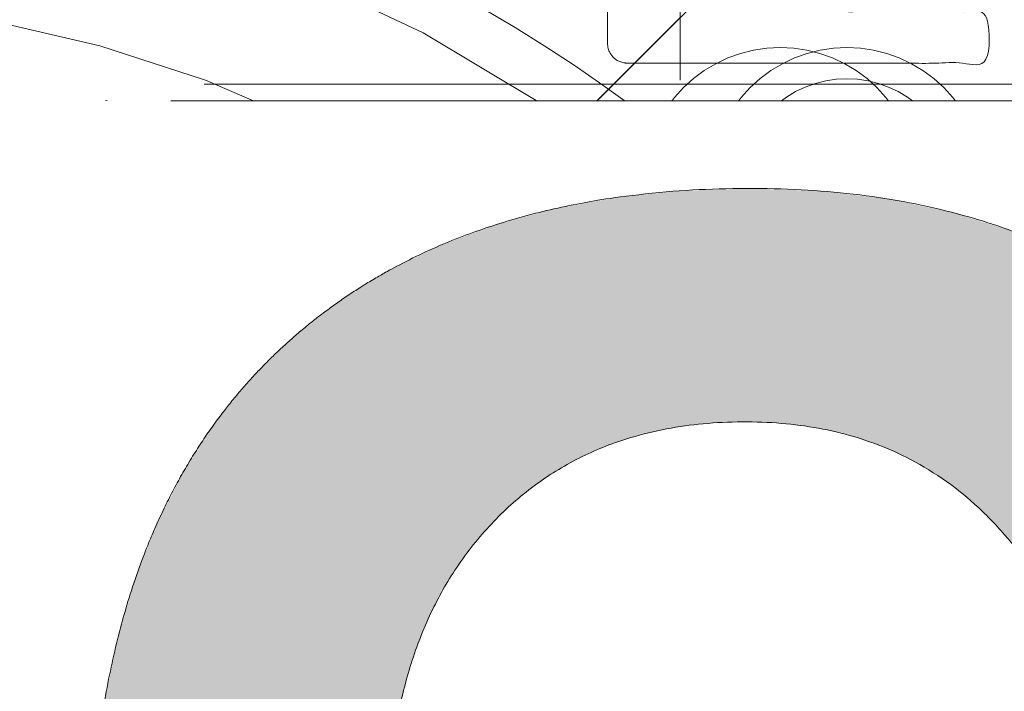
# Model space of a CAD drawing. Header units: inches. Extents: x -416 to -272, y -73 to 47.
# Tile 12 of 206: x -406.429 to -405.267, y -21.118 to -20.325. Entities that reach past the tile are written whole.
import ezdxf

# ---------------------------------------------------------------- set-up
doc = ezdxf.new("R2010")
doc.units = ezdxf.units.IN
doc.header["$LTSCALE"] = 32
doc.header["$MEASUREMENT"] = 0
doc.linetypes.add('Dash Style-1', pattern=[0.083328, 0.041656, -0.041672])
for name, color, linetype, lineweight in [('Black', 7, 'Continuous', 18), ('DashLine', 7, 'Continuous', 13), ('DashLineFill', 7, 'Dash Style-1', 13), ('Drawing', 7, 'Continuous', 18), ('Metal-DeskStructure', 7, 'Continuous', 13), ('None', 7, 'Continuous', 18), ('Plastic-BracketCover', 7, 'Continuous', 13), ('SolidLine', 7, 'Continuous', 15), ('Wood_1-H', 7, 'Continuous', 13)]:
    doc.layers.add(name, color=color, linetype=linetype, lineweight=lineweight)
pattern_1 = [(45, (0, 0), (-1.61301565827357, 1.935715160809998), []), (45, (-1.0608, 1.0608), (-0.4723460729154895, 0.4167612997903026), [])]

# ---------------------------------------------------------------- blocks, each defined once
blk = doc.blocks.new('Group-45')
at = {"layer": 'Plastic-BracketCover', "color": 7}
blk.add_open_spline([(1.38164285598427, 0.884128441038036), (1.463766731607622, 0.884128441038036), (1.549581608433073, 0.884128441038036), (1.553272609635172, 0.8804374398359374), (1.555118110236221, 0.8730554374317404), (1.55696180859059, 0.8619824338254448), (1.55696180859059, 0.8453729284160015), (1.555118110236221, 0.8342999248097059), (1.553272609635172, 0.8269179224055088), (1.549581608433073, 0.8232269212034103), (1.463766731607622, 0.8232269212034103), (1.38164285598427, 0.8232269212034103), (1.255227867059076, 0.7604808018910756), (1.128812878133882, 0.6977346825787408), (1.119585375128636, 0.6940436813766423), (1.112203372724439, 0.692198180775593), (1.106666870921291, 0.6958891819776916), (1.104821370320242, 0.7106531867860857), (1.104821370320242, 0.7327991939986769), (1.106666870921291, 0.7457176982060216), (1.10851237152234, 0.7530997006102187), (1.114048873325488, 0.7567907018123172), (1.117739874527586, 0.7586362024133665), (1.181408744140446, 0.789086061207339), (1.245077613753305, 0.8195359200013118), (1.263532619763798, 0.8287634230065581), (1.304133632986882, 0.8453729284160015), (1.324432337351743, 0.8546004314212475), (1.324432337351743, 0.8555231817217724), (1.324432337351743, 0.856445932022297), (1.28383402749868, 0.871209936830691), (1.246923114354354, 0.8896649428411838), (1.18233149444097, 0.9201148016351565), (1.117739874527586, 0.9505646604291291), (1.114048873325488, 0.9524101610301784), (1.10851237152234, 0.9561011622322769), (1.106666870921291, 0.963483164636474), (1.104821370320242, 0.9745561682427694), (1.104821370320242, 0.9967021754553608), (1.107589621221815, 1.016079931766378), (1.121430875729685, 1.013311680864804), (1.128812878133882, 1.009620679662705), (1.255227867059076, 0.9468745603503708), (1.38164285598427, 0.884128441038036)], degree=2, knots=[0, 0, 0, 0.05246714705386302, 0.05482524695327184, 0.05718334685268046, 0.05954144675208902, 0.06189954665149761, 0.06484717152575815, 0.06779479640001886, 0.07074242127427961, 0.07369004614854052, 0.1392739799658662, 0.1392739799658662, 0.251980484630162, 0.251980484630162, 0.259917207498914, 0.267853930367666, 0.2757906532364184, 0.2837273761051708, 0.2916640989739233, 0.2996008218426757, 0.307537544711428, 0.31547426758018, 0.31547426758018, 0.4512108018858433, 0.4512108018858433, 0.4908944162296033, 0.5305780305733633, 0.5305780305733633, 0.5322202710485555, 0.5322202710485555, 0.6091019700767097, 0.6091019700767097, 0.7421406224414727, 0.7421406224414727, 0.7498287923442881, 0.7575169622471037, 0.7652051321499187, 0.7728933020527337, 0.7836567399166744, 0.8051836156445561, 0.8159470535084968, 0.8159470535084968, 1, 1, 1], dxfattribs=at)
blk = doc.blocks.new('1BRPFY-Leg_Plate (2D)')
at = {"layer": 'DashLineFill', "linetype": 'Continuous', "lineweight": 13}
h = blk.add_hatch(dxfattribs=at)
h.set_pattern_fill('Steel', color=253, style=0, pattern_type=2)
h.set_pattern_definition(pattern_1)
edge = h.paths.add_edge_path()
edge.add_arc((-1.704724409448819, 1.704724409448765), 0.1259842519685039, 90, 180, ccw=False)
edge.add_line((-1.704724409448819, 1.830708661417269), (1.704724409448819, 1.830708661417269))
edge.add_arc((1.704724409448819, 1.704724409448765), 0.1259842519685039, 0, 90, ccw=False)
edge.add_line((1.830708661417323, 1.704724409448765), (1.830708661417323, -1.704724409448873))
edge.add_arc((1.704724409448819, -1.704724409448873), 0.125984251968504, -89.99999999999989, 1.1368683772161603e-13, ccw=False)
edge.add_line((1.704724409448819, -1.830708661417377), (-1.704724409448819, -1.830708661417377))
edge.add_arc((-1.704724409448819, -1.704724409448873), 0.125984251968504, 180, 269.99999999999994, ccw=False)
edge.add_line((-1.830708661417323, -1.704724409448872), (-1.830708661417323, 1.704724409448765))
at = {"layer": 'SolidLine', "flags": 128}
blk.add_lwpolyline([(1.279527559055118, 1.44094488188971), (1.295349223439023, 1.440167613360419), (1.31101851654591, 1.437843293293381), (1.326384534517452, 1.433994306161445), (1.341299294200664, 1.428657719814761), (1.355619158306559, 1.421884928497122), (1.369206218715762, 1.413741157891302), (1.381929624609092, 1.404304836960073), (1.393666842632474, 1.393666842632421), (1.404304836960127, 1.381929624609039), (1.413741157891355, 1.369206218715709), (1.421884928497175, 1.355619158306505), (1.428657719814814, 1.341299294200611), (1.433994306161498, 1.326384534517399), (1.437843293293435, 1.311018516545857), (1.440167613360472, 1.29534922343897), (1.440944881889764, 1.279527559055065), (1.440167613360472, 1.263705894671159), (1.437843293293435, 1.248036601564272), (1.433994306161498, 1.23267058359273), (1.428657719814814, 1.217755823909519), (1.421884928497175, 1.203435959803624), (1.413741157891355, 1.18984889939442), (1.404304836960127, 1.17712549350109), (1.393666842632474, 1.165388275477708), (1.381929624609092, 1.154750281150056), (1.369206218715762, 1.145313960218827), (1.355619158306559, 1.137170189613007), (1.341299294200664, 1.130397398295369), (1.326384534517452, 1.125060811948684), (1.31101851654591, 1.121211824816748), (1.295349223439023, 1.11888750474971), (1.279527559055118, 1.118110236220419), (1.263705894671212, 1.11888750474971), (1.248036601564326, 1.121211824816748), (1.232670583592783, 1.125060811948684), (1.217755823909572, 1.130397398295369), (1.203435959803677, 1.137170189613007), (1.189848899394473, 1.145313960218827), (1.177125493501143, 1.154750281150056), (1.165388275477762, 1.165388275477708), (1.154750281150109, 1.17712549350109), (1.14531396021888, 1.18984889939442), (1.137170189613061, 1.203435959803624), (1.130397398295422, 1.217755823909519), (1.125060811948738, 1.23267058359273), (1.121211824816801, 1.248036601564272), (1.118887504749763, 1.263705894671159), (1.118110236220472, 1.279527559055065), (1.118887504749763, 1.29534922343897), (1.121211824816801, 1.311018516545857), (1.125060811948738, 1.326384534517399), (1.130397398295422, 1.341299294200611), (1.137170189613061, 1.355619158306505), (1.14531396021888, 1.369206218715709), (1.154750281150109, 1.381929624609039), (1.165388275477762, 1.393666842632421), (1.177125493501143, 1.404304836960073), (1.189848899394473, 1.413741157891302), (1.203435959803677, 1.421884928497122), (1.217755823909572, 1.428657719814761), (1.232670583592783, 1.433994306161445), (1.248036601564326, 1.437843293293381), (1.263705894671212, 1.440167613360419)], close=True, dxfattribs=at)
blk.add_lwpolyline([(0.5059400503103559, 0.6683376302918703), (0.5029637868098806, 0.6884019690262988), (0.5019685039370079, 0.7086614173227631), (0.5029637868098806, 0.7289208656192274), (0.5059400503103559, 0.7489852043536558), (0.5108686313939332, 0.7686612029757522), (0.5177020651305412, 0.7877593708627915), (0.5263745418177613, 0.8060957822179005), (0.5368025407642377, 0.8234938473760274), (0.5488856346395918, 0.8397860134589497), (0.5625074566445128, 0.854815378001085), (0.5775368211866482, 0.868437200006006), (0.5938289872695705, 0.8805202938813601), (0.6112270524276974, 0.8909482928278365), (0.6295634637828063, 0.8996207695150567), (0.6486616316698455, 0.9064542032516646), (0.668337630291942, 0.9113827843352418), (0.6884019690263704, 0.9143590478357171), (0.7086614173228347, 0.9153543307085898), (0.728920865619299, 0.9143590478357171), (0.7489852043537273, 0.9113827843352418), (0.7686612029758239, 0.9064542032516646), (0.7877593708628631, 0.8996207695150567), (0.8060957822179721, 0.8909482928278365), (0.823493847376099, 0.8805202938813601), (0.8397860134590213, 0.868437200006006), (0.8548153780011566, 0.854815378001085), (0.8684372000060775, 0.8397860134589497), (0.8805202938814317, 0.8234938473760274), (0.8909482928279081, 0.8060957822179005), (0.8996207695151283, 0.7877593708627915), (0.9064542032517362, 0.7686612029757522), (0.9113827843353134, 0.7489852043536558), (0.9143590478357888, 0.7289208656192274), (0.9153543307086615, 0.7086614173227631), (0.9143590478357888, 0.6884019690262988), (0.9113827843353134, 0.6683376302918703)], dxfattribs=at)
at = {"layer": 'Plastic-BracketCover', "color": 7}
blk.add_blockref('Group-45', (0, 0), dxfattribs=at)
blk = doc.blocks.new('1BRPX8-Util_Bkt_Lg-F (2D)')
at = {"layer": 'DashLineFill', "linetype": 'Continuous', "lineweight": 13}
h = blk.add_hatch(dxfattribs=at)
h.set_pattern_fill('Steel', color=253, style=0, pattern_type=2)
h.set_pattern_definition(pattern_1)
edge = h.paths.add_edge_path()
edge.add_line((-4.468503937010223, 7.539370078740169), (-2.421259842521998, 7.539370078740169))
edge.add_line((-2.421259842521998, 7.539370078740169), (-2.421259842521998, 7.917322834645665))
edge.add_arc((-2.303149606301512, 7.91732283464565), 0.1181102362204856, 90.0000000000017, 179.9999999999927, ccw=False)
edge.add_line((-2.303149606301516, 8.035433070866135), (2.303149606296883, 8.035433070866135))
edge.add_arc((2.30314960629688, 7.917322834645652), 0.1181102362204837, 6.423306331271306e-12, 89.99999999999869, ccw=False)
edge.add_line((2.421259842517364, 7.917322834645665), (2.421259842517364, 7.539370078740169))
edge.add_line((2.421259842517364, 7.539370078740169), (4.46850393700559, 7.539370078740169))
edge.add_line((4.46850393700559, 7.539370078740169), (4.46850393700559, 7.405511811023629))
edge.add_line((4.46850393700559, 7.405511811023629), (3.129921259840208, 7.405511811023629))
edge.add_line((3.129921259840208, 7.405511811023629), (3.129921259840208, -2.011811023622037))
edge.add_line((3.129921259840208, -2.011811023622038), (4.46850393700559, -2.011811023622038))
edge.add_line((4.46850393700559, -2.011811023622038), (4.46850393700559, -2.145669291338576))
edge.add_line((4.46850393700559, -2.145669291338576), (2.421259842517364, -2.145669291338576))
edge.add_line((2.421259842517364, -2.145669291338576), (2.421259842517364, -2.523622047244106))
edge.add_arc((2.303149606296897, -2.523622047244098), 0.1181102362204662, 269.9999999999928, 359.9999999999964, ccw=False)
edge.add_line((2.303149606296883, -2.641732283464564), (-2.303149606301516, -2.641732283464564))
edge.add_arc((-2.303149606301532, -2.523622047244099), 0.1181102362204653, 180.0000000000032, 270.0000000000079, ccw=False)
edge.add_line((-2.421259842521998, -2.523622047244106), (-2.421259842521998, -2.145669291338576))
edge.add_line((-2.421259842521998, -2.145669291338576), (-4.468503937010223, -2.145669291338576))
edge.add_line((-4.468503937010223, -2.145669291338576), (-4.468503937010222, -2.011811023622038))
edge.add_line((-4.468503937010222, -2.011811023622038), (-3.129921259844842, -2.011811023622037))
edge.add_line((-3.129921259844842, -2.011811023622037), (-3.129921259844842, 7.405511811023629))
edge.add_line((-3.129921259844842, 7.405511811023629), (-4.468503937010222, 7.405511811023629))
edge.add_line((-4.468503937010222, 7.405511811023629), (-4.468503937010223, 7.539370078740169))
at = {"layer": 'SolidLine', "flags": 128}
blk.add_lwpolyline([(1.279527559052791, 1.40409055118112), (1.29212276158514, 1.403471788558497), (1.304596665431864, 1.401621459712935), (1.31682914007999, 1.398557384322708), (1.328702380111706, 1.39430907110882), (1.340102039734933, 1.388917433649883), (1.350918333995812, 1.382434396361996), (1.361047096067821, 1.37492239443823), (1.370390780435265, 1.36645377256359), (1.378859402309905, 1.357110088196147), (1.386371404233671, 1.346981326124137), (1.392854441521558, 1.336165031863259), (1.398246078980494, 1.324765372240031), (1.402494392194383, 1.312892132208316), (1.405558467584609, 1.300659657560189), (1.407408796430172, 1.288185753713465), (1.408027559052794, 1.275590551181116), (1.407408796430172, 1.262995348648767), (1.405558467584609, 1.250521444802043), (1.402494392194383, 1.238288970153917), (1.398246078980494, 1.226415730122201), (1.392854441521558, 1.215016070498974), (1.386371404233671, 1.204199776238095), (1.378859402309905, 1.194071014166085), (1.370390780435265, 1.184727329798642), (1.361047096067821, 1.176258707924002), (1.350918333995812, 1.168746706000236), (1.340102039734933, 1.162263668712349), (1.328702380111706, 1.156872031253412), (1.31682914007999, 1.152623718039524), (1.304596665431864, 1.149559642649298), (1.29212276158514, 1.147709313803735), (1.279527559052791, 1.147090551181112), (1.266932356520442, 1.147709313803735), (1.254458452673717, 1.149559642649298), (1.242225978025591, 1.152623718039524), (1.230352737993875, 1.156872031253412), (1.218953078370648, 1.162263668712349), (1.20813678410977, 1.168746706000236), (1.19800802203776, 1.176258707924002), (1.188664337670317, 1.184727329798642), (1.180195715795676, 1.194071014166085), (1.172683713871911, 1.204199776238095), (1.166200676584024, 1.215016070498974), (1.160809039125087, 1.226415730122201), (1.156560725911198, 1.238288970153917), (1.153496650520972, 1.250521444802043), (1.15164632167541, 1.262995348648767), (1.151027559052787, 1.275590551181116), (1.15164632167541, 1.288185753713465), (1.153496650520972, 1.300659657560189), (1.156560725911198, 1.312892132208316), (1.160809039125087, 1.324765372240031), (1.166200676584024, 1.336165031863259), (1.172683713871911, 1.346981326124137), (1.180195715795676, 1.357110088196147), (1.188664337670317, 1.36645377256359), (1.19800802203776, 1.37492239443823), (1.20813678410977, 1.382434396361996), (1.218953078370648, 1.388917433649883), (1.230352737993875, 1.39430907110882), (1.242225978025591, 1.398557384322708), (1.254458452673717, 1.401621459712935), (1.266932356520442, 1.403471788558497)], close=True, dxfattribs=at)
blk.add_lwpolyline([(0.2903695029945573, 0.8779865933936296), (0.3093663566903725, 0.9181520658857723), (0.3322086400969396, 0.9562621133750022), (0.358676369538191, 0.9919497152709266), (0.3885146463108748, 1.024871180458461), (0.4214361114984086, 1.054709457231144), (0.4571237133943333, 1.081177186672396), (0.4952337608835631, 1.104019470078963), (0.5353992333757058, 1.123016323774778), (0.5772333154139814, 1.137984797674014), (0.6203331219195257, 1.148780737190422), (0.6642835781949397, 1.155300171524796), (0.7086614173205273, 1.157480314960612), (0.7530392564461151, 1.155300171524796), (0.7969897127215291, 1.148780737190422), (0.8400895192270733, 1.137984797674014), (0.881923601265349, 1.123016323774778), (0.9220890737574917, 1.104019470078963), (0.9601991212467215, 1.081177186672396), (0.995886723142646, 1.054709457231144), (1.02880818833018, 1.024871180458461), (1.058646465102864, 0.9919497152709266), (1.085114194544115, 0.9562621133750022), (1.107956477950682, 0.9181520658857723), (1.126953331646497, 0.8779865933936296), (1.141921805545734, 0.836152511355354), (1.152717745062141, 0.7930527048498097), (1.159237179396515, 0.7491022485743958), (1.161417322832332, 0.704724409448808), (1.159237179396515, 0.6603465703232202)], dxfattribs=at)
blk = doc.blocks.new('Slate-LegBrace (2D)')
at = {"layer": 'DashLineFill', "linetype": 'Continuous', "lineweight": 13}
h = blk.add_hatch(dxfattribs=at)
h.set_pattern_fill('Steel', color=253, style=0, pattern_type=2)
h.set_pattern_definition(pattern_1)
edge = h.paths.add_edge_path()
edge.add_line((-2.199587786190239, 0.1351515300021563), (-1.374775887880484, 0.1351515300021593))
edge.add_arc((3.774758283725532e-15, 0.01355418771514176), 1.380142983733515, 5.054592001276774, 174.9454079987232, ccw=False)
edge.add_line((1.374775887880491, 0.1351515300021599), (2.199718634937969, 0.1351515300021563))
edge.add_arc((6.542437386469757e-05, 0.01705725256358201), 2.202821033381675, 3.073127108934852, 176.9268728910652)
h = blk.add_hatch(dxfattribs=at)
h.set_pattern_fill('Steel', color=253, style=0, pattern_type=2)
h.set_pattern_definition(pattern_1)
edge = h.paths.add_edge_path()
edge.add_line((-2.191696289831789, 0.2375138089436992), (-1.463739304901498, 0.2375137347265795))
edge.add_arc((6.542437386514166e-05, 0.01704129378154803), 1.480314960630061, 8.565281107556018, 171.4347188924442, ccw=False)
edge.add_line((1.463870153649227, 0.2375137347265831), (2.191827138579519, 0.2375138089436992))
edge.add_line((2.191827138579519, 0.2375138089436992), (2.19971863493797, 0.1351515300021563))
edge.add_line((2.19971863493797, 0.1351515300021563), (1.374775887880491, 0.1351515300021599))
edge.add_arc((3.33066907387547e-15, 0.01355418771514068), 1.380142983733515, 5.054592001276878, 174.9454079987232)
edge.add_line((-1.374775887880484, 0.1351515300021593), (-2.19958778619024, 0.1351515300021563))
edge.add_line((-2.19958778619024, 0.1351515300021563), (-2.191696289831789, 0.2375138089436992))
at = {"layer": 'DashLineFill', "flags": 128}
for points in [[(-2.199587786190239, 0.1351515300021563), (-1.374775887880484, 0.1351515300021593, -0.9154551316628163), (1.374775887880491, 0.1351515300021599), (2.199718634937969, 0.1351515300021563, 0.9477524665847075)], [(-2.191696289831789, 0.2375138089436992), (-1.463739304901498, 0.2375137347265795, -0.8606629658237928), (1.463870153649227, 0.2375137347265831), (2.191827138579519, 0.2375138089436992), (2.19971863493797, 0.1351515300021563), (1.374775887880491, 0.1351515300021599, 0.9154551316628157), (-1.374775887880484, 0.1351515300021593), (-2.19958778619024, 0.1351515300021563)]]:
    blk.add_lwpolyline(points, format="xyb", close=True, dxfattribs=at)
blk = doc.blocks.new('TLLegSleeve (2D)')
at = {"layer": 'DashLineFill', "linetype": 'Continuous', "lineweight": 13}
h = blk.add_hatch(dxfattribs=at)
h.set_pattern_fill('Steel', color=253, style=0, pattern_type=2)
h.set_pattern_definition(pattern_1)
edge = h.paths.add_edge_path()
edge.add_line((1.08267716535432, 1.402343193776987), (1.08267716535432, 2.913385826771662))
edge.add_arc((-1.707523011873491e-13, 2.913385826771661), 1.08267716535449, 4.479377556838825e-14, 180)
edge.add_line((-1.082677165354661, 2.913385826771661), (-1.08267716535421, 1.402343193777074))
edge.add_arc((-1.332267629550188e-15, 2.886579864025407e-15), 1.771653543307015, 127.6698869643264, 412.330113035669)
edge.add_line((1.08267716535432, 1.402343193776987), (1.08267716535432, 1.402343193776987))
edge = h.paths.add_edge_path()
edge.add_arc((1.665334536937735e-15, 2.91338582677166), 0.7480314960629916, 0, 180, ccw=False)
edge.add_arc((1.665334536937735e-15, 2.91338582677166), 0.7480314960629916, 180, 360, ccw=False)
edge = h.paths.add_edge_path()
edge.add_arc((-1.723066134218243e-13, 9.149983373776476e-17), 1.437007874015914, 0, 180, ccw=False)
edge.add_arc((-1.723066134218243e-13, 5.70119602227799e-16), 1.437007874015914, 180, 360, ccw=False)
at = {"layer": 'DashLine', "color": 8, "flags": 128}
blk.add_lwpolyline([(0.6327836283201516, 1.527674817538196), (0.7794749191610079, 1.458295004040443), (0.9186594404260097, 1.374871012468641), (1.048996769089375, 1.278206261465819), (1.169231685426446, 1.169231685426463), (1.278206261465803, 1.048996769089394), (1.374871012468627, 0.9186594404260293), (1.458295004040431, 0.7794749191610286), (1.527674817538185, 0.6327836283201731), (1.582342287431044, 0.4799982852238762), (1.621770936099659, 0.3225902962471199), (1.64558104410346, 0.1620755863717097), (1.653543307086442, 1.118599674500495e-14), (1.645581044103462, -0.1620755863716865), (1.621770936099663, -0.3225902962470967), (1.582342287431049, -0.4799982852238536), (1.527674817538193, -0.6327836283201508), (1.45829500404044, -0.7794749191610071), (1.374871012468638, -0.9186594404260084), (1.278206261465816, -1.048996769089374), (1.169231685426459, -1.169231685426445), (1.048996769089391, -1.278206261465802), (0.918659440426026, -1.374871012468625), (0.7794749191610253, -1.458295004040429)], dxfattribs=at)
at = {"layer": 'DashLineFill', "flags": 128}
for points in [[(1.08267716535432, 1.402343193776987), (1.08267716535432, 2.913385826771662, 0.9999999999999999), (-1.082677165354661, 2.913385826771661), (-1.08267716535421, 1.402343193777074, 2.931618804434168), (1.08267716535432, 1.402343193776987)], [(-1.437007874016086, 3.308097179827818e-16, -0.9999999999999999), (1.437007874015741, 3.308097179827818e-16, -0.9999999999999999)]]:
    blk.add_lwpolyline(points, format="xyb", close=True, dxfattribs=at)
blk = doc.blocks.new('Group-84')
at = {"layer": 'SolidLine', "flags": 128}
blk.add_lwpolyline([(7.34251968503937, -8.30708661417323, -0.414213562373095), (9.05511811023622, -6.594488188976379, -0.414213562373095), (10.76771653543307, -8.30708661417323, -0.414213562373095), (9.05511811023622, -10.01968503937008, -0.414213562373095)], format="xyb", close=True, dxfattribs=at)
at = {"layer": 'Wood_1-H', "color": 7}
for name in ['1BRPX8-Util_Bkt_Lg-F (2D)', 'TLLegSleeve (2D)', 'Slate-LegBrace (2D)', '1BRPFY-Leg_Plate (2D)']:
    blk.add_blockref(name, (9.05511811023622, -8.30708661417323), dxfattribs=at)
blk = doc.blocks.new('TL14_lower_leg (2D)')
at = {"layer": 'DashLine', "flags": 128}
for points in [[(-0.5273196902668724, 1.273062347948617), (-0.3999985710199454, 1.318618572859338), (-0.2688252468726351, 1.351475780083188), (-0.135062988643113, 1.371317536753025), (-1.777195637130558e-14, 1.377952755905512), (0.1350629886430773, 1.371317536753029), (0.2688252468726, 1.351475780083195), (0.3999985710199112, 1.318618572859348), (0.5273196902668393, 1.27306234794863), (0.649562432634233, 1.215245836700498), (0.7655495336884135, 1.14572584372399), (0.8741639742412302, 1.065171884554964), (0.9743597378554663, 0.9743597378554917), (1.065171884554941, 0.8741639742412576), (1.14572584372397, 0.7655495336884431), (1.215245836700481, 0.6495624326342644), (1.273062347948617, 0.5273196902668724), (1.318618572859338, 0.3999985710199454), (1.351475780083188, 0.2688252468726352), (1.371317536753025, 0.1350629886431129), (1.377952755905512, 1.783045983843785e-14)], [(0.5503456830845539, 0.6771704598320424), (0.548021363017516, 0.6928397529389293), (0.5472440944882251, 0.7086614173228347), (0.548021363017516, 0.72448308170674), (0.5503456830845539, 0.740152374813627), (0.5541946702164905, 0.7555183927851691), (0.5595312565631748, 0.7704331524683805), (0.5663040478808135, 0.7847530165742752), (0.5744478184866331, 0.7983400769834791), (0.5838841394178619, 0.8110634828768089), (0.5945221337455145, 0.8228007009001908), (0.6062593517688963, 0.8334386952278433), (0.6189827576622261, 0.8428750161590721), (0.63256981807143, 0.8510187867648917), (0.6468896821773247, 0.8577915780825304), (0.6618044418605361, 0.8631281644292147), (0.6771704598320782, 0.8669771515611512), (0.6928397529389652, 0.8693014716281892), (0.7086614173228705, 0.8700787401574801), (0.7244830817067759, 0.8693014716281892), (0.7401523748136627, 0.8669771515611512), (0.7555183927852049, 0.8631281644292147), (0.7704331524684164, 0.8577915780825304), (0.784753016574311, 0.8510187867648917), (0.7983400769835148, 0.8428750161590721), (0.8110634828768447, 0.8334386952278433), (0.8228007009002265, 0.8228007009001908), (0.8334386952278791, 0.8110634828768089), (0.842875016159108, 0.7983400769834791), (0.8510187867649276, 0.7847530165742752), (0.8577915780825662, 0.7704331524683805), (0.8631281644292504, 0.7555183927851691), (0.866977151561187, 0.740152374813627), (0.8693014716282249, 0.72448308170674), (0.870078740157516, 0.7086614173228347), (0.8693014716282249, 0.6928397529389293), (0.866977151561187, 0.6771704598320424)]]:
    blk.add_lwpolyline(points, dxfattribs=at)
blk = doc.blocks.new('Group-50')
at = {"layer": 'DashLineFill', "linetype": 'Continuous', "lineweight": 13}
h = blk.add_hatch(dxfattribs=at)
h.set_pattern_fill('Steel', color=253, style=0, pattern_type=2)
h.set_pattern_definition(pattern_1)
h.paths.add_polyline_path([(-2.066929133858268, 1.397637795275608), (2.066929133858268, 1.397637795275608), (2.066929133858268, 0.1377952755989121), (2.106299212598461, 0.1377952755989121), (2.106299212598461, -0.1377952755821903), (2.066929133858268, -0.1377952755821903), (2.066929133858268, -5.275590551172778), (2.106299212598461, -5.275590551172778), (2.106299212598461, -5.55118110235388), (2.066929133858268, -5.55118110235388), (2.066929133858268, -5.82677165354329), (-2.066929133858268, -5.82677165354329), (-2.066929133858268, -5.55118110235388), (-2.106299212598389, -5.55118110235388), (-2.106299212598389, -5.275590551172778), (-2.066929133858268, -5.275590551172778), (-2.066929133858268, -0.1377952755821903), (-2.106299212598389, -0.1377952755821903), (-2.106299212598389, 0.1377952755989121), (-2.066929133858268, 0.1377952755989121)])
at = {"layer": 'DashLineFill', "flags": 128}
blk.add_lwpolyline([(-2.066929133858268, 1.397637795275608), (2.066929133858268, 1.397637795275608), (2.066929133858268, 0.1377952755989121), (2.106299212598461, 0.1377952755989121), (2.106299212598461, -0.1377952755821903), (2.066929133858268, -0.1377952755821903), (2.066929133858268, -5.275590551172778), (2.106299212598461, -5.275590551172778), (2.106299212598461, -5.55118110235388), (2.066929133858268, -5.55118110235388), (2.066929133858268, -5.82677165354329), (-2.066929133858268, -5.82677165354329), (-2.066929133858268, -5.55118110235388), (-2.106299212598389, -5.55118110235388), (-2.106299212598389, -5.275590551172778), (-2.066929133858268, -5.275590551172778), (-2.066929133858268, -0.1377952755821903), (-2.106299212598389, -0.1377952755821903), (-2.106299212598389, 0.1377952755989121), (-2.066929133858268, 0.1377952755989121)], close=True, dxfattribs=at)
blk = doc.blocks.new('TL14_upper_leg (2D)')
at = {"layer": 'DashLine', "flags": 128}
blk.add_lwpolyline([(-0.5753267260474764, 1.076360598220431), (-0.4670545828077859, 1.127569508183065), (-0.3542844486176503, 1.167919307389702), (-0.2381023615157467, 1.197021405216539), (-0.1196272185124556, 1.214595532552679), (0, 1.22047244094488), (0.1196272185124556, 1.214595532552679), (0.2381023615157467, 1.197021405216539), (0.3542844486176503, 1.167919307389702), (0.4670545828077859, 1.127569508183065), (0.5753267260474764, 1.076360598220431), (0.6780581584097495, 1.01478574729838), (0.7742595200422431, 0.9434379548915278), (0.8630043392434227, 0.8630043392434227), (0.9434379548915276, 0.7742595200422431), (1.01478574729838, 0.6780581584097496), (1.076360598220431, 0.5753267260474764), (1.127569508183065, 0.467054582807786), (1.167919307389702, 0.3542844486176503), (1.197021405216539, 0.2381023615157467), (1.214595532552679, 0.1196272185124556), (1.22047244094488, 7.47323834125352e-17)], dxfattribs=at)
at = {"layer": 'DashLine', "color": 7}
blk.add_blockref('Group-50', (0, 0), dxfattribs=at)
blk = doc.blocks.new('Group-58')
at = {"layer": 'SolidLine', "color": 7}
for points, knots in [([(1.206631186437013, 5.398269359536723), (1.241695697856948, 5.398269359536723), (1.295213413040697, 5.376123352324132), (1.332123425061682, 5.335522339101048), (1.354269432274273, 5.276468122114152), (1.354269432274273, 5.209107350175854), (1.354269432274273, 5.184193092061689), (1.434547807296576, 5.184193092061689), (1.518517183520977, 5.184193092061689), (1.522208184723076, 5.180503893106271), (1.524053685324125, 5.173121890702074), (1.525897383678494, 5.162048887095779), (1.525897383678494, 5.145439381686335), (1.524053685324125, 5.134366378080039), (1.522208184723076, 5.126984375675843), (1.518517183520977, 5.123293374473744), (1.308132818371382, 5.123293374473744), (1.08852095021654, 5.123293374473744), (1.075602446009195, 5.138057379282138), (1.075602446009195, 5.195266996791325), (1.075602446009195, 5.258013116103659), (1.079293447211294, 5.28385012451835), (1.086675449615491, 5.320758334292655), (1.108821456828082, 5.357668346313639), (1.140194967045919, 5.385350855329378), (1.182639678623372, 5.398269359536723), (1.206631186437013, 5.398269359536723)], [0, 0, 0, 0.0662675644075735, 0.132535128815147, 0.1988026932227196, 0.2650702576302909, 0.3039664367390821, 0.3039664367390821, 0.4292971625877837, 0.4350595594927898, 0.4408219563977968, 0.4465843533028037, 0.4523467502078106, 0.456956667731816, 0.4615665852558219, 0.4661765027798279, 0.4707864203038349, 0.7289384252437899, 0.7450731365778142, 0.7612078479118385, 0.8451067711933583, 0.8709223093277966, 0.8967378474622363, 0.9225533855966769, 0.9483689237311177, 0.9741844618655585, 1, 1, 1]), ([(1.514826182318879, 5.060279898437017), (1.518517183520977, 5.060279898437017), (1.522208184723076, 5.058434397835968), (1.524053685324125, 5.051054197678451), (1.525897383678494, 5.038135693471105), (1.525897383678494, 5.019680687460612), (1.524053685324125, 5.008607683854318), (1.522208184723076, 5.00122568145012), (1.516671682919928, 4.997534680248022), (1.51113518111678, 4.995689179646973), (1.458539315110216, 4.975388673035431), (1.405943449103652, 4.955088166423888), (1.38748844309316, 4.947706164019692), (1.357960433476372, 4.932943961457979), (1.335814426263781, 4.910797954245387), (1.324741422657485, 4.881269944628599), (1.324741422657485, 4.84159168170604), (1.324741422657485, 4.822213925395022), (1.419783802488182, 4.822213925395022), (1.518517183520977, 4.822213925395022), (1.522208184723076, 4.818524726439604), (1.524053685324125, 4.811142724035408), (1.525897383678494, 4.800069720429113), (1.525897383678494, 4.783460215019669), (1.524053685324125, 4.772387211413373), (1.522208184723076, 4.765005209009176), (1.518517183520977, 4.761314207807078), (1.307210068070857, 4.761314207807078), (1.086675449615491, 4.761314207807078), (1.075602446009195, 4.77607821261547), (1.075602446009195, 4.831442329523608), (1.075602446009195, 4.896033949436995), (1.077447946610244, 4.918179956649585), (1.079293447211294, 4.927407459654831), (1.082984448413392, 4.953242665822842), (1.103284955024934, 4.993843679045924), (1.132812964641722, 5.019680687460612), (1.171566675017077, 5.034444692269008), (1.215858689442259, 5.034444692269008), (1.252768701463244, 5.021526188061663), (1.280451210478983, 4.999380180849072), (1.298904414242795, 4.966161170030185), (1.306286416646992, 4.947706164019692), (1.31182291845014, 4.958779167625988), (1.326586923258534, 4.97723417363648), (1.346887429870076, 4.991998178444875), (1.374569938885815, 5.00491668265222), (1.391179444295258, 5.012298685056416), (1.440084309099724, 5.032599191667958), (1.488989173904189, 5.0528996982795), (1.501907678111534, 5.058434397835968), (1.512980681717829, 5.060279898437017), (1.514826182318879, 5.060279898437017)], [0, 0, 0, 0.00401752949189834, 0.008035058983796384, 0.01205258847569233, 0.01607011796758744, 0.02008764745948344, 0.02410517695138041, 0.02812270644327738, 0.03214023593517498, 0.03214023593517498, 0.07095094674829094, 0.07095094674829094, 0.08463415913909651, 0.09831737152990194, 0.1120005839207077, 0.1256837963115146, 0.1387450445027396, 0.1387450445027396, 0.2028067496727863, 0.2052946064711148, 0.2077824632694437, 0.2102703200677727, 0.2127581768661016, 0.2147484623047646, 0.2167387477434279, 0.2187290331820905, 0.2207193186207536, 0.3326714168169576, 0.3396374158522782, 0.3466034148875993, 0.3918815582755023, 0.4075550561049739, 0.4232285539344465, 0.4232285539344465, 0.4666960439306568, 0.5101635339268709, 0.5536310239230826, 0.5970985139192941, 0.6405660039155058, 0.684033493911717, 0.7275009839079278, 0.77096847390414, 0.77096847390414, 0.798041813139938, 0.8251151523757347, 0.8521884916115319, 0.8792618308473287, 0.8792618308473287, 0.9581324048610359, 0.9581324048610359, 0.9790662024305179, 1, 1, 1]), ([(1.201094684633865, 4.971697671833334), (1.173412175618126, 4.971697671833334), (1.13834946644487, 4.947706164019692), (1.129121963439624, 4.920025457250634), (1.127276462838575, 4.910797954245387), (1.125430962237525, 4.888651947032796), (1.125430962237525, 4.847128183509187), (1.125430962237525, 4.822213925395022), (1.201095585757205, 4.822213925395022), (1.276760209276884, 4.822213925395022), (1.276760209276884, 4.850819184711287), (1.276760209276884, 4.903415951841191), (1.265687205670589, 4.936634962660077), (1.243541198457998, 4.960624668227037), (1.215858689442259, 4.971697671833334), (1.201094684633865, 4.971697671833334)], [0, 0, 0, 0.1425152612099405, 0.2850305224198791, 0.2850305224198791, 0.3309930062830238, 0.3769554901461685, 0.4458992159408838, 0.4458992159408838, 0.6552813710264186, 0.6552813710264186, 0.7344389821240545, 0.8008292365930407, 0.8672194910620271, 0.9336097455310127, 1, 1, 1]), ([(1.394870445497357, 4.693958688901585), (1.417014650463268, 4.693958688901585), (1.452079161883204, 4.682887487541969), (1.481607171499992, 4.664432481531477), (1.501907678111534, 4.636749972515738), (1.524053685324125, 4.586922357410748), (1.524053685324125, 4.479885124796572), (1.524053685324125, 4.413448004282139), (1.512980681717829, 4.398683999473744), (1.29982806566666, 4.398683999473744), (1.086675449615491, 4.398683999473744), (1.075602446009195, 4.413448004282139), (1.075602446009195, 4.471580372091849), (1.075602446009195, 4.562931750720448), (1.092211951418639, 4.614603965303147), (1.119894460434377, 4.647822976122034), (1.16234097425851, 4.666277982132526), (1.204785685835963, 4.666277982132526), (1.234313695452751, 4.658895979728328), (1.258305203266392, 4.644131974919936), (1.278605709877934, 4.620140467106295), (1.284142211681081, 4.60722196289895), (1.28783321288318, 4.625676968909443), (1.306286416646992, 4.657050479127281), (1.333968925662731, 4.681041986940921), (1.372724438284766, 4.693958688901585), (1.394870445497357, 4.693958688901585)], [0, 0, 0, 0.03145524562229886, 0.06291049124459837, 0.09436573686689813, 0.1258209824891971, 0.1887314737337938, 0.2661585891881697, 0.2758371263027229, 0.2855156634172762, 0.4355309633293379, 0.4452095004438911, 0.4548880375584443, 0.5214267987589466, 0.5746587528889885, 0.6278907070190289, 0.6811226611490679, 0.734354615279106, 0.762746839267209, 0.7911390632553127, 0.8195312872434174, 0.8479235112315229, 0.8479235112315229, 0.8859426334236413, 0.9239617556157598, 0.9619808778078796, 1, 1, 1]), ([(1.398561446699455, 4.63121347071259), (1.378260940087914, 4.63121347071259), (1.348732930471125, 4.618294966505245), (1.328432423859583, 4.594303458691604), (1.317359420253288, 4.5573952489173), (1.317359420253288, 4.4937254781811), (1.317359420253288, 4.457738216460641), (1.395792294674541, 4.457738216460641), (1.474225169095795, 4.457738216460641), (1.474225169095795, 4.501107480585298), (1.474225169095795, 4.585076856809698), (1.446542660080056, 4.618294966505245), (1.417014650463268, 4.63121347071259), (1.398561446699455, 4.63121347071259)], [0, 0, 0, 0.07915587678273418, 0.1583117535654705, 0.2374676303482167, 0.3166235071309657, 0.4195261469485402, 0.4195261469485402, 0.6437985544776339, 0.6437985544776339, 0.7678094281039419, 0.8839047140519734, 0.9419523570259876, 1, 1, 1]), ([(1.195558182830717, 4.605376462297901), (1.178948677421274, 4.605376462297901), (1.153113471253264, 4.596148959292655), (1.134658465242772, 4.575848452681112), (1.125430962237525, 4.544476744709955), (1.125430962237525, 4.489111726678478), (1.125430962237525, 4.457738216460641), (1.197404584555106, 4.457738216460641), (1.269378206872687, 4.457738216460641), (1.269378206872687, 4.491879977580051), (1.269378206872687, 4.548167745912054), (1.258305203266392, 4.577693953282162), (1.23800469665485, 4.596148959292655), (1.210322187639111, 4.605376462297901), (1.195558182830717, 4.605376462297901)], [0, 0, 0, 0.07449877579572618, 0.1489975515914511, 0.2234963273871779, 0.2979951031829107, 0.3954165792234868, 0.3954165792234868, 0.6189101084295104, 0.6189101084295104, 0.7249275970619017, 0.7936956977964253, 0.862463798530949, 0.9312318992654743, 1, 1, 1])]:
    blk.add_open_spline(points, degree=2, knots=knots, dxfattribs=at)
blk = doc.blocks.new('1BRPT9-Bracket (2D)')
at = {"layer": 'DashLineFill', "linetype": 'Continuous', "lineweight": 13}
h = blk.add_hatch(dxfattribs=at)
h.set_pattern_fill('Steel', color=253, style=0, pattern_type=2)
h.set_pattern_definition(pattern_1)
edge = h.paths.add_edge_path()
edge.add_line((-2.32206875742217, -8.74015748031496), (-2.32206875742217, 8.740157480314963))
edge.add_line((-2.32206875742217, 8.740157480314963), (1.677931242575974, 8.740157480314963))
edge.add_arc((1.677931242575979, 8.488188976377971), 0.2519685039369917, -3.979039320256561e-12, 90.0000000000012, ccw=False)
edge.add_line((1.929899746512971, 8.488188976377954), (1.929899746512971, 7.480314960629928))
edge.add_line((1.929899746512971, 7.480314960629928), (2.323600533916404, 7.461135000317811))
edge.add_line((2.323600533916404, 7.461135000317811), (2.323600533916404, -7.480314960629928))
edge.add_line((2.323600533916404, -7.480314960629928), (1.929899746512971, -7.480314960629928))
edge.add_line((1.929899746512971, -7.480314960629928), (1.929899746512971, -8.488188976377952))
edge.add_arc((1.677931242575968, -8.488188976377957), 0.2519685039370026, -90.00000000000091, 1.0800249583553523e-12, ccw=False)
edge.add_line((1.677931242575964, -8.74015748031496), (-2.32206875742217, -8.74015748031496))
at = {"layer": 'SolidLine', "color": 7}
blk.add_blockref('Group-58', (0, 0), dxfattribs=at)
blk = doc.blocks.new('Group-72')
at = {"layer": 'Metal-DeskStructure', "linetype": 'Continuous', "lineweight": 0, "true_color": 0xff0000}
blk.add_hatch(color=1, dxfattribs=at).paths.add_polyline_path([(1.987219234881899, -0.9301181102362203), (1.987219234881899, -1.274606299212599), (0.4025735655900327, -1.274606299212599), (0.4023214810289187, -1.244883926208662), (0.4031795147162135, -1.21546436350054), (0.4051476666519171, -1.186347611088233), (0.4082259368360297, -1.15753366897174), (0.4124143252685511, -1.129022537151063), (0.4177128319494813, -1.1008142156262), (0.4241214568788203, -1.072908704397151), (0.4316402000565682, -1.045306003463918), (0.4455088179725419, -1.000302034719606), (0.4612781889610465, -0.9557186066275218), (0.4789483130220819, -0.9115557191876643), (0.4985191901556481, -0.8678133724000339), (0.5199908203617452, -0.8244915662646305), (0.543363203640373, -0.7815903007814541), (0.5686363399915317, -0.7391095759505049), (0.5958102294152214, -0.6970493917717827), (0.6262305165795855, -0.6545855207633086), (0.6612428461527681, -0.6108937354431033), (0.7008472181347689, -0.5659740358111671), (0.7450436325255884, -0.5198264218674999), (0.793832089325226, -0.4724508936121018), (0.847212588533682, -0.4238474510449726), (0.9051851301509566, -0.3740160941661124), (0.9677497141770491, -0.3229568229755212), (1.064241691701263, -0.2345473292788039), (1.152407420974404, -0.1517895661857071), (1.232246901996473, -0.07468353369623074), (1.303760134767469, -0.003229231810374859), (1.366947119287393, 0.06257333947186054), (1.421807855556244, 0.1227241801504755), (1.468342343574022, 0.1772232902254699), (1.506550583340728, 0.2260706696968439), (1.538467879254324, 0.2720417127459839), (1.566129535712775, 0.3179118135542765), (1.589535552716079, 0.3636809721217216), (1.608685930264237, 0.4093491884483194), (1.623580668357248, 0.4549164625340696), (1.634219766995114, 0.5003827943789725), (1.640603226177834, 0.5457481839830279), (1.642731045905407, 0.5910126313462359), (1.640973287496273, 0.6332243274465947), (1.635700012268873, 0.6737371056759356), (1.626911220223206, 0.7125509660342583), (1.614606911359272, 0.7496659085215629), (1.598787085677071, 0.7850819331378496), (1.579451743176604, 0.8187990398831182), (1.556600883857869, 0.8508172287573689), (1.530234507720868, 0.8811364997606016), (1.501059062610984, 0.9087644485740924), (1.469780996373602, 0.9327086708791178), (1.436400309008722, 0.9529691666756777), (1.400917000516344, 0.9695459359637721), (1.363331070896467, 0.9824389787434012), (1.323642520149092, 0.991648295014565), (1.281851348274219, 0.9971738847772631), (1.237957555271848, 0.9990157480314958), (1.191254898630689, 0.9970140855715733), (1.146957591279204, 0.9910090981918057), (1.105065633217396, 0.981000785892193), (1.065579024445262, 0.9669891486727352), (1.028497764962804, 0.9489741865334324), (0.993821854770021, 0.9269558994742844), (0.9615512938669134, 0.9009342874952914), (0.9316860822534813, 0.8709093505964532), (0.9047981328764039, 0.837352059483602), (0.8814593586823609, 0.8007333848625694), (0.8616697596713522, 0.7610533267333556), (0.8454293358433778, 0.7183118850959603), (0.8327380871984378, 0.6725090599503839), (0.8235960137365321, 0.6236448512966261), (0.8180031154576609, 0.571719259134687), (0.8159593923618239, 0.5167322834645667), (0.4714712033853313, 0.5856299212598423), (0.4819337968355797, 0.6671096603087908), (0.4977117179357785, 0.7436104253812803), (0.5188049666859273, 0.8151322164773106), (0.5452135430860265, 0.8816750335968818), (0.5769374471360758, 0.943238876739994), (0.6139766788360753, 0.9998237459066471), (0.656331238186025, 1.051429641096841), (0.7040011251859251, 1.098056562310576), (0.7564817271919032, 1.139435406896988), (0.8132684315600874, 1.175297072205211), (0.874361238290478, 1.205641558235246), (0.9397601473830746, 1.230468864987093), (1.009465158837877, 1.249778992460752), (1.083476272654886, 1.263571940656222), (1.161793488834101, 1.271847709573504), (1.244416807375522, 1.274606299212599), (1.328024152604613, 1.271486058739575), (1.407140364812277, 1.262125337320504), (1.481765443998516, 1.246524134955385), (1.551899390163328, 1.22468245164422), (1.617542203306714, 1.196600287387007), (1.678693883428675, 1.162277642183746), (1.735354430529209, 1.121714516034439), (1.787523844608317, 1.074910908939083), (1.834327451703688, 1.023481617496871), (1.874890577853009, 0.9690414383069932), (1.909213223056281, 0.9115903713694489), (1.937295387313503, 0.8511284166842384), (1.959137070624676, 0.7876555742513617), (1.9747382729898, 0.7211718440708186), (1.984098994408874, 0.6516772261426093), (1.987219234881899, 0.5791717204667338), (1.986294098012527, 0.5418296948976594), (1.983518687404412, 0.5046222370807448), (1.978893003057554, 0.4675493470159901), (1.972417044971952, 0.4306110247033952), (1.964090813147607, 0.3938072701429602), (1.953914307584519, 0.357138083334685), (1.941887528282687, 0.3206034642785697), (1.928010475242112, 0.2842034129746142), (1.911980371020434, 0.2476351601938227), (1.893494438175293, 0.2105959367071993), (1.87255267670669, 0.173085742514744), (1.849155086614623, 0.1351045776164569), (1.823301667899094, 0.09665244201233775), (1.794992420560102, 0.05772933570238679), (1.764227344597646, 0.0183352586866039), (1.731006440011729, -0.02152978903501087), (1.694017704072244, -0.06341332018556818), (1.651949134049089, -0.1088628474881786), (1.604800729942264, -0.1578783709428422), (1.552572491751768, -0.210459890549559), (1.495264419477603, -0.2666074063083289), (1.432876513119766, -0.3263209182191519), (1.365408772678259, -0.3896004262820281), (1.292861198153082, -0.4564459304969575), (1.229909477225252, -0.5112058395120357), (1.173467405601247, -0.5613736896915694), (1.123534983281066, -0.6069494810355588), (1.080112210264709, -0.6479332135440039), (1.043199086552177, -0.6843248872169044), (1.012795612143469, -0.7161245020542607), (0.9889017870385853, -0.7433320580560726), (0.9715176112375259, -0.76594755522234), (0.9576994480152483, -0.7862922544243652), (0.9445036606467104, -0.8066874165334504), (0.9319302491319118, -0.8271330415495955), (0.9199792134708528, -0.8476291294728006), (0.9086505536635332, -0.8681756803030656), (0.8979442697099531, -0.8887726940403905), (0.8878603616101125, -0.9094201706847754), (0.8783988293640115, -0.9301181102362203)])
at = {"layer": 'Metal-DeskStructure', "color": 7}
blk.add_open_spline([(1.987219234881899, -0.9301181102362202), (1.987219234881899, -1.102362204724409), (1.987219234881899, -1.274606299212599), (1.194896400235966, -1.274606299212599), (0.4025735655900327, -1.274606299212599), (0.399344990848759, -1.155111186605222), (0.4316402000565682, -1.045306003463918), (0.4833131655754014, -0.8644490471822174), (0.7083072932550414, -0.529649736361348), (0.9677497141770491, -0.3229568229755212), (1.370370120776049, 0.04198461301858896), (1.642731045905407, 0.4101567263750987), (1.642731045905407, 0.7632572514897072), (1.417737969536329, 0.9990157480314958), (1.04633623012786, 0.9990157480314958), (0.8170359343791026, 0.7428029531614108), (0.8159593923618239, 0.5167322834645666), (0.6437152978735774, 0.5511811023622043), (0.4714712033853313, 0.5856299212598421), (0.502690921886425, 0.9215068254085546), (0.9053113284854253, 1.274606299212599), (1.587828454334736, 1.274606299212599), (1.987219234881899, 0.8752155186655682), (1.987219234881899, 0.4295344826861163), (1.868801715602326, 0.138872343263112), (1.593211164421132, -0.1819319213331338), (1.292861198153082, -0.4564459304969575), (1.028035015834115, -0.6846696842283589), (0.915000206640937, -0.8472254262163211), (0.8783988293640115, -0.9301181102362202), (1.432809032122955, -0.9301181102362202), (1.987219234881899, -0.9301181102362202)], degree=2, knots=[0, 0, 0, 0.0212862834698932, 0.0212862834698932, 0.1192031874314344, 0.1192031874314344, 0.1339760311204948, 0.1339760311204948, 0.1582533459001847, 0.1825306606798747, 0.1825306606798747, 0.2223012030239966, 0.2620717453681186, 0.2999486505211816, 0.3378255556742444, 0.3781971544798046, 0.4185687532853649, 0.4185687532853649, 0.4499368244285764, 0.4499368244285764, 0.5101754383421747, 0.5704140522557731, 0.6314176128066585, 0.692421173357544, 0.7232558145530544, 0.7540904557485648, 0.7849250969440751, 0.7849250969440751, 0.8114174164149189, 0.8379097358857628, 0.8379097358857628, 1, 1, 1], dxfattribs=at)
blk = doc.blocks.new('SlateLegLocator-R2')
at = {"color": 255, "linetype": 'Dash Style-1', "lineweight": 5}
blk.add_wipeout([(-2.106299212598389, 1.3779527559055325), (2.10629921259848, 1.3779527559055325), (2.10629921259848, -5.807086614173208), (-2.106299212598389, -5.807086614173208)], dxfattribs=at).dxf.layer = 'Black'
at = {"layer": 'Black', "linetype": 'Dash Style-1', "lineweight": 5, "flags": 128}
blk.add_lwpolyline([(-2.106299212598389, 1.377952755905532), (2.106299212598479, 1.377952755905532), (2.106299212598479, -5.807086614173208), (-2.106299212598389, -5.807086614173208)], close=True, dxfattribs=at)
at = {"layer": 'Metal-DeskStructure', "color": 7}
blk.add_blockref('Group-72', (0, 0), dxfattribs=at)
blk = doc.blocks.new('Group-85')
at = {"layer": 'None', "color": 7}
for name, p in [('1BRPT9-Bracket (2D)', (8.976377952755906, -12.00787401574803)), ('1BRPFY-Leg_Plate (2D)', (8.976377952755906, -8.30708661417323)), ('TL14_upper_leg (2D)', (8.976377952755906, -8.30708661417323)), ('TL14_lower_leg (2D)', (8.976377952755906, -8.30708661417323))]:
    blk.add_blockref(name, p, dxfattribs=at)
blk.add_blockref('SlateLegLocator-R2', (8.976377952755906, -8.30708661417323), dxfattribs=at)
blk = doc.blocks.new('Group-86')
at = {"layer": 'None'}
blk.add_blockref('Group-84', (0, 0), dxfattribs=at)
blk.add_blockref('Group-85', (0, 0), dxfattribs=at)
blk = doc.blocks.new('SL Credenza Desk (2D)-1')
at = {"layer": 'None'}
blk.add_blockref('Group-86', (0, 0), dxfattribs=at)
at = {"layer": 'Drawing', "color": 0, "flags": 1}
for tag in ['Tag', 'Catalog', 'Option1', 'Option2', 'Option3', 'Option4', 'Option5', 'Option6', 'Option7', 'Option8', 'Option9', 'Option10', 'Option11', 'Option12', 'Custom', 'FinishGroup', 'Discount', 'Item2', 'Item3', 'Item6', 'Item9', 'Item10', 'Item12', 'Item13', 'Item16', 'Item19', 'Item20', 'Item21', 'Item22', 'Item23', 'Item24', 'Item25', 'Item8', 'Item18', 'Item1', 'Item4', 'Item5', 'Item7', 'Item11', 'Item14', 'Item15', 'Item17']:
    blk.add_attdef(tag, (-56.28870742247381, -28.99901361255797), '', height=0.007086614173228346, dxfattribs=at)
blk = doc.blocks.new('Group-87')
at = {"layer": 'Drawing'}
blk.add_blockref('SL Credenza Desk (2D)-1', (-56.32807750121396, 1.485347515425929), dxfattribs=at)
at = {"layer": 'Drawing', "color": 0, "flags": 1}
for tag in ['Tag', 'Catalog', 'Option1', 'Option2', 'Option3', 'Option4', 'Option5', 'Option6', 'Option7', 'Option8', 'Option9', 'Option10', 'Option11', 'Option12', 'Custom', 'FinishGroup', 'Discount', 'Item2', 'Item3', 'Item6', 'Item9', 'Item10', 'Item12', 'Item13', 'Item16', 'Item19', 'Item20', 'Item21', 'Item22', 'Item23', 'Item24', 'Item25', 'Item8', 'Item18', 'Item1', 'Item4', 'Item5', 'Item7', 'Item11', 'Item14', 'Item15', 'Item17']:
    blk.add_attdef(tag, (-56.28870742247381, -28.99901361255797), '', height=0.007086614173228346, dxfattribs=at)

msp = doc.modelspace()

# ---------------------------------------------------------------- block references
at = {"layer": 'Drawing', "color": 7}
msp.add_blockref('Group-87', (-359.4593240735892, -14.97747349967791), dxfattribs=at)

doc.saveas('drawing.dxf')
